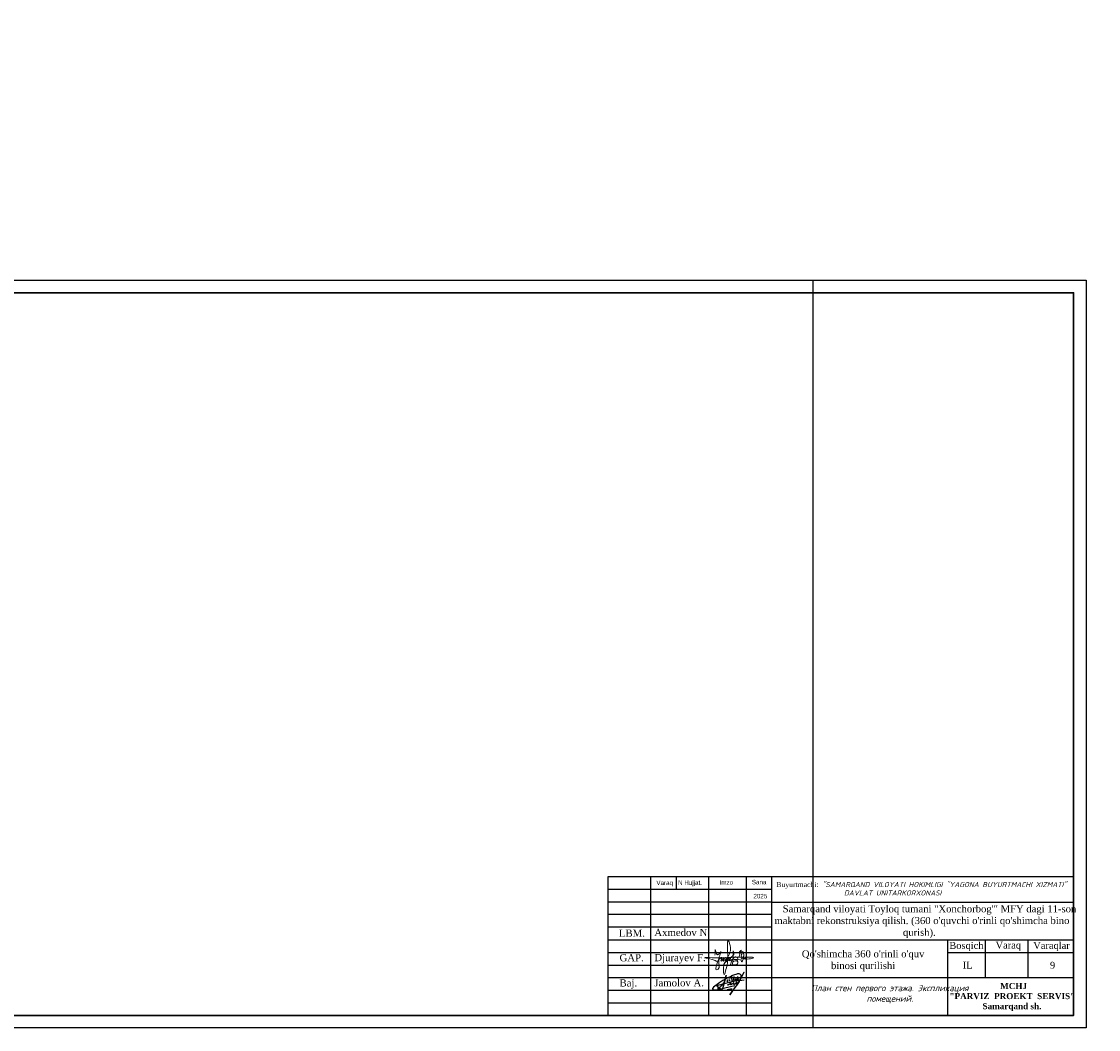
# Model space of a CAD drawing. Header units: millimetres. Extents: x -257011 to 237647566, y 2784933 to 6706507.
# Tile 177 of 256: x 9683375 to 9726152, y 5063160 to 5103187. Entities that reach past the tile are written whole.
import ezdxf

# ---------------------------------------------------------------- set-up
doc = ezdxf.new("R2010")
doc.units = ezdxf.units.MM
doc.header["$LTSCALE"] = 1000
doc.linetypes.add('ACAD_ISO02W100', pattern=[15, 12, -3])
doc.layers.add('(002) Рамка', color=7, linetype='Continuous')
doc.styles.add('arial', font='arial.ttf', dxfattribs={"height": 300})
doc.styles.get("Standard").update_dxf_attribs({"font": 'ARIALN.TTF'})
doc.styles.add('WMF-Times New Roman0', font='times.ttf')

# ---------------------------------------------------------------- blocks, each defined once
blk = doc.blocks.new('rgsxhy')
at = {"color": 5, "lineweight": 0}
for points in [[(30159764, 9369979), (30160813, 9371961), (30161022, 9373086), (30160642, 9374202), (30160529, 9371279), (30160129, 9368855), (30159952, 9368321), (30159766, 9369571), (30162641, 9370909)], [(30158604, 9370613), (30157190, 9371107), (30156449, 9371260), (30157795, 9371248), (30158983, 9371230), (30160506, 9371280), (30164964, 9371184), (30162988, 9371384), (30162918, 9371683), (30163073, 9372004)], [(30158267, 9371725), (30158292, 9372259), (30158313, 9372715), (30158693, 9371762), (30159294, 9372267), (30158930, 9370820), (30158827, 9369247), (30158463, 9369143), (30158559, 9369856), (30159235, 9371184), (30159510, 9371288), (30159540, 9370947), (30159450, 9370679), (30159339, 9370650), (30159361, 9370924), (30159747, 9371281), (30159933, 9371214), (30159918, 9370984), (30159866, 9370709), (30159740, 9370650), (30159740, 9370910), (30160119, 9371295), (30160364, 9371221), (30160282, 9370791), (30160134, 9370702), (30160156, 9370902), (30160253, 9371169), (30160416, 9371266), (30160624, 9371251), (30160631, 9370947), (30160520, 9370739), (30160416, 9370746), (30160527, 9370999), (30160698, 9371199), (30160869, 9371251), (30161010, 9371117), (30161025, 9370828), (30160854, 9370717), (30160832, 9370976), (30160958, 9371184), (30161196, 9371429), (30161627, 9371986), (30161567, 9372349), (30161322, 9370056), (30161196, 9369857), (30161032, 9369926), (30161078, 9370217), (30161143, 9370464), (30161478, 9371132), (30161961, 9371429), (30162250, 9371221), (30162198, 9370761), (30161687, 9370666), (30161515, 9370590), (30161433, 9370590), (30162154, 9370635), (30162280, 9370516), (30162243, 9370197), (30162028, 9370012), (30161575, 9370012), (30161352, 9370012), (30161322, 9370071)], [(30162509, 9371311), (30162778, 9372539), (30162525, 9372058), (30163079, 9372349), (30162934, 9370564), (30162934, 9371149), (30163657, 9371231), (30163688, 9371396), (30163665, 9371051), (30163845, 9371089), (30163853, 9371329), (30163830, 9370556)]]:
    blk.add_spline(points, degree=3, dxfattribs=at)
blk = doc.blocks.new('nerbgbdtbugbd')
at = {"color": 5, "lineweight": -2}
for points in [[(1301441, -912503, 0.3871926), (1301421, -912608, 0.2468693), (1301462, -912624, 0.1075122), (1301553, -912598, 0.0377408), (1301616, -912557, 0.0432293), (1301738, -912461), (1301856, -912351), (1302009, -912205, 0.002873), (1302157, -912056, 0.0304903), (1302203, -911998, 0.1126937), (1302215, -911961, 0.6840545), (1302174, -911935, 0.0660715), (1302090, -912059, 0.0451978), (1302060, -912132, 0.0768236), (1302054, -912193, 0.068235), (1302080, -912319, 0.2986132), (1302177, -912367, 0.1038757), (1302374, -912300, 0.0290696), (1302528, -912180), (1302675, -912025), (1302798, -911893, 0.130527), (1302852, -911776, 0.0388963), (1302856, -911737, 0.7618556), (1302821, -911725, 0.0798394), (1302802, -911765, 0.0359534), (1302781, -911857, 0.0455744), (1302785, -912031, 0.0426923), (1302803, -912110, 0.3891518), (1302905, -912166, 0.1102897), (1303059, -912099), (1303140, -912029), (1303382, -911802, 0.0334276), (1303470, -911703, 0.0129551), (1303533, -911618, 0.1437243), (1303546, -911557, 0.5877061), (1303484, -911539, 0.0594709), (1303438, -911594, 0.0548384), (1303384, -911702, 0.0606455), (1303353, -911805, 0.0833859), (1303355, -911933, 0.5059841), (1303421, -911960, 0.0746594), (1303641, -911789, 0.0267645), (1303917, -911449, 0.0698425), (1304268, -910626), (1304769, -908938, 0.0913119), (1304777, -908873, 0.6479054), (1304724, -908855, 0.1300148), (1304701, -908893), (1304249, -910540), (1303723, -912034), (1303358, -912864), (1302937, -913765), (1302456, -914865), (1303556, -912632, 0.020305), (1304025, -911521, 0.0510054), (1304177, -910920), (1304280, -910177, 0.0500611), (1304304, -909917, 0.075905), (1304266, -909734, 0.060269), (1304163, -909581, 0.2197754), (1303878, -909436, 0.0807361), (1303465, -909486, 0.0249845), (1303180, -909596, 0.0130385), (1302610, -909917, 0.0239045), (1301788, -910451), (1301162, -910954), (1300713, -911334), (1300164, -911838), (1299536, -912438), (1298972, -913021), (1298525, -913523), (1298224, -913914), (1298110, -914126), (1298090, -914220), (1298104, -914298), (1298155, -914383), (1298291, -914454), (1298501, -914462), (1298825, -914389), (1299321, -914187), (1300019, -913880), (1300989, -913450), (1303222, -912415)], [(1299333, -913786, 0.1774898), (1299290, -913897, 0.0505623), (1299288, -913979, 0.3670195), (1299369, -914060, 0.2132882), (1299452, -914018), (1299738, -913626, 0.0414268), (1300104, -913056), (1300352, -912576, 0.0300362), (1300605, -911758), (1300675, -910352), (1300613, -912033), (1300547, -912628), (1300477, -913257), (1300442, -913499), (1300421, -913685, -0.0299546), (1300383, -913939, -0.3083385), (1300235, -914061, -0.0928663), (1300150, -914038), (1299994, -913962), (1298975, -913460, -0.0731209), (1299122, -913299, -0.0362342), (1299439, -913069), (1299863, -912836), (1300474, -912500), (1301923, -911834), (1302701, -911477), (1303596, -911130), (1304048, -910967), (1305142, -910571)], [(1301318, -911619, 0.250229), (1301354, -911511, 0.4506148), (1301272, -911473, 0.5095488), (1301192, -911723), (1301276, -911779, -0.1747015), (1301313, -911832, -0.1814843), (1301299, -911884, -0.1121061), (1301133, -912001)], [(1302164, -911013), (1302123, -910754), (1302096, -910485), (1302088, -910377, 0.9456908), (1301953, -910398, 0.0931758), (1302006, -910763, 0.0597217), (1302186, -911157, -0.0340946), (1302225, -911288, 0.0218114), (1302266, -911544, 0.4516555), (1302407, -911600), (1302580, -911477)], [(1302632, -911206), (1302686, -910890, 0.0310101), (1302691, -910593, 0.0209508), (1302677, -910448, 0.2567522), (1302634, -910391, 0.3121151), (1302582, -910404, 0.0952627), (1302548, -910463, 0.0920883), (1302520, -910679, 0.0708045), (1302568, -910903), (1302690, -911214), (1302722, -911299, 0.1825801), (1302776, -911369, 0.4802348), (1302848, -911325, 0.0467012), (1302849, -911244, 0.1708854), (1302782, -911111, 0.1795677), (1302714, -911101, 0.274631), (1302670, -911163)], [(1303084, -911166), (1303158, -911060, 0.0403562), (1303221, -910954, 0.2285131), (1303216, -910835, 0.1998977), (1303176, -910809, 0.2428565), (1303076, -910850, 0.1216605), (1303030, -910969, 0.1264383), (1303060, -911097, 0.1064961), (1303128, -911174, 0.1201125), (1303186, -911200, 0.0807957), (1303282, -911200, 0.1696912), (1303389, -911132)], [(1303717, -910580), (1303523, -910848), (1303649, -910833, -0.1393412), (1303753, -910882, -0.0645393), (1303854, -911024)], [(1301637, -913772, -0.0551579), (1302758, -913351)]]:
    blk.add_lwpolyline(points, format="xyb", dxfattribs=at)
for points in [[(1301582, -911114), (1301593, -911148)], [(1301653, -911366), (1301732, -911665)], [(1303439, -910141), (1303554, -911111)]]:
    blk.add_lwpolyline(points, dxfattribs=at)
blk = doc.blocks.new('dhyjfyuk')
for p, q in [((4383414, -1184524), (4383414, -1212024)), ((4475914, -1184524), (4383414, -1184524)), ((4391914, -1184524), (4391914, -1212024)), ((4397013, -1184524), (4397013, -1187024)), ((4403414, -1184524), (4403414, -1212024)), ((4410914, -1184524), (4410914, -1212024)), ((4415914, -1184524), (4415914, -1212024)), ((4475914, -1212024), (4475914, -1184524)), ((4415914, -1187024), (4383414, -1187024)), ((4415914, -1189524), (4383414, -1189524)), ((4415914, -1189524), (4475914, -1189524)), ((4415914, -1192024), (4383414, -1192024)), ((4415914, -1194524), (4383414, -1194524)), ((4383414, -1197024), (4475914, -1197024)), ((4450914, -1212024), (4450914, -1197024)), ((4458414, -1204524), (4458414, -1197024)), ((4466914, -1204524), (4466914, -1197024)), ((4383414, -1199524), (4415914, -1199524)), ((4450914, -1199524), (4475914, -1199524)), ((4383414, -1202024), (4415914, -1202024)), ((4383414, -1204524), (4475914, -1204524)), ((4383414, -1207024), (4415914, -1207024)), ((4383414, -1209524), (4415914, -1209524))]:
    blk.add_line(p, q)
at = {"lineweight": 9, "xscale": 1.125175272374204, "yscale": 1.125175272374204, "zscale": 1.125175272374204}
blk.add_blockref('rgsxhy', (-29528647, -11744878), dxfattribs=at)
at = {"color": 5, "lineweight": 25, "xscale": 0.8159673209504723, "yscale": 0.8159673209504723, "zscale": 0.8159673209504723, "rotation": 348.2281006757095}
blk.add_blockref('nerbgbdtbugbd', (3519502, -260297, -611), dxfattribs=at)
at = {"linetype": 'ACAD_ISO02W100', "lineweight": 5, "ltscale": 70, "char_height": 883.9, "attachment_point": 1, "style": 'arial'}
for s, insert in [('Varaq', (4393061, -1185254)), ('N Hujjat.', (4397374, -1185220)), ('Imzo', (4405607, -1185185)), ('Sana', (4412025, -1185111)), ('2025', (4412332, -1187897))]:
    blk.add_mtext(s, dxfattribs=dict(at, insert=insert))
at = {"style": 'WMF-Times New Roman0'}
for s, insert, char_height, width, attachment_point in [('Buyurtmachi:{\\fISOCPEUR|b0|i1|c204|p34; "SAMARQAND VILOYATI HOKIMLIGI "YAGONA\\fISOCPEUR|b0|i1|c0|p34; \\fISOCPEUR|b0|i1|c204|p34;BUYURTMACHI XIZMATI" \\fISOCPEUR|b0|i1|c0|p34;\\P                   \\fISOCPEUR|b0|i1|c204|p34;DAVLAT UNITARKORXONASI}', (4416879, -1186878, 105406), 1000, 59035.39, 4), ('\\pi3453.25486;Samarqand viloyati Toyloq tumani "Хоnсhоrbоg\'" МFY dagi 11-son \\P\\pi1816.32378;maktabni rekonstruksiya qilish. (360 o\'quvchi o\'rinli qo\'shimcha bino \\P\\pi27327.21058;qurish).', (4414694, -1193420), 1400, 60812.6, 4), ('Axmedov N.', (4392650, -1194845), 1414.3, 17081.22, 1), ('Djurayev F.', (4392650, -1199845), 1414.29, 17081.22, 1), ("\\pt12184.088;Qo'shimcha 360 o'rinli o'quv binosi qurilishi", (4434117, -1199099), 1400, 29815.79, 2), ('Jamolov A.', (4392650, -1204845), 1414.3, 17081.22, 1), ('\\pi12888.864;{\\fTimes New Roman|b1|i0|c204|p18;\\C0;MCHJ\\P\\pi2815.884;"PARVIZ  PROEKT  SERVIS"\\P\\pi9383.364;Samarqand sh.\\C256; }', (4448452, -1205594), 1200, 29788.7, 1)]:
    blk.add_mtext(s, dxfattribs=dict(at, insert=insert, char_height=char_height, width=width, attachment_point=attachment_point))
at = {"width": 6256.98, "attachment_point": 1}
for s, insert, char_height in [('{\\fTimes New Roman|b0|i0|c204|p18;\\C1;LBM.}', (4385613, -1194981), 1414.29), ('{\\fTimes New Roman|b0|i0|c204|p18;Bosqich}', (4451239, -1197449), 1370.37), ('{\\fTimes New Roman|b0|i0|c204|p18;Varaq}', (4460421, -1197383), 1370.37), ('{\\fTimes New Roman|b0|i0|c204|p18;Varaqlar}', (4467912, -1197449), 1370.37), ('{\\fTimes New Roman|b0|i0|c0|p18;\\C1;GAP\\fTimes New Roman|b0|i0|c204|p18;.}', (4385736, -1199872), 1414.29), ('{\\fTimes New Roman|b0|i0|c204|p18;IL}', (4453907, -1201350), 1370.37), ('{\\fTimes New Roman|b0|i0|c0|p18;9}', (4471227, -1201380), 1370.37), ('{\\fTimes New Roman|b0|i0|c204|p18;\\C1;Baj.}', (4385736, -1204872), 1414.29)]:
    blk.add_mtext(s, dxfattribs=dict(at, insert=insert, char_height=char_height))
blk = doc.blocks.new('QW2FSD3')
at = {"attachment_point": 1}
for s, insert, char_height, width in [("\\pi409.495;Toyloq tuman 39-sonli umumiy o‘rta ta’lim maktabi davlat muassasasi davlat \\P\\pi162.82834;ob’yektini rekonstruksiya qilish va hududidan qo‘shimcha (180 o'rinli o'quv binosi \\P\\pi5192.41167;qurilishi) ", (737908, 1149506, 0), 220, 11531.32), ('\\pi2213.115;{\\C7;Учебный блок \\P\\pi109.895;Раздел ТХ - (Технологический раздел)  }', (737839, 1147829, 0), 250, 6588.35)]:
    blk.add_mtext(s, dxfattribs=dict(at, insert=insert, char_height=char_height, width=width))
at = {"insert": (744146, 1146520, 0), "char_height": 240, "width": 5957.74, "attachment_point": 1, "style": 'WMF-Times New Roman0'}
blk.add_mtext('\\pi2577.7728;{\\fTimes New Roman|b1|i0|c204|p18;\\C0;MCHJ\\P\\pi563.1768;"PARVIZ  PROEKT  SERVIS"\\P\\pi1876.6728;Samarqand sh.\\C256; }', dxfattribs=at)

msp = doc.modelspace()

# ---------------------------------------------------------------- linework, layer by layer
at = {"color": 5, "elevation": 0}
msp.add_lwpolyline([(9672805.178, 5092918.823), (9725663.186, 5092918.823), (9725663.186, 5063218.823), (9672805.178, 5063218.823)], close=True, dxfattribs=at)
at = {"color": 5, "lineweight": 30, "elevation": 0}
msp.add_lwpolyline([(9674805.178, 5092418.823), (9725163.186, 5092418.823), (9725163.186, 5063718.823), (9674805.178, 5063718.823)], close=True, dxfattribs=at)
at = {"layer": 'Defpoints', "color": 3, "linetype": 'ByBlock', "elevation": 0}
msp.add_lwpolyline([(9672805.178, 5092918.823), (9714805.178, 5092918.823), (9714805.178, 5063218.823), (9672805.178, 5063218.823)], close=True, dxfattribs=at)

# ---------------------------------------------------------------- block references
at = {"layer": '(002) Рамка', "lineweight": 50, "xscale": 0.1999999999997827, "yscale": 0.1999999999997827, "zscale": 0.1999999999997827}
msp.add_blockref('dhyjfyuk', (8829980.357, 5306123.681, 0), dxfattribs=at)
at = {"lineweight": 60}
msp.add_blockref('QW2FSD3', (8932479.547, 3953661.761, 0), dxfattribs=at)

# ---------------------------------------------------------------- texts
at = {"insert": (9717865.711, 5064930.193, 0), "char_height": 250, "width": 6527.06502, "attachment_point": 2, "style": 'WMF-Times New Roman0'}
msp.add_mtext('{\\fISOCPEUR|b0|i1|c204|p34;План стен первого этажа. Экспликация помещений.}', dxfattribs=at)

doc.saveas('drawing.dxf')
